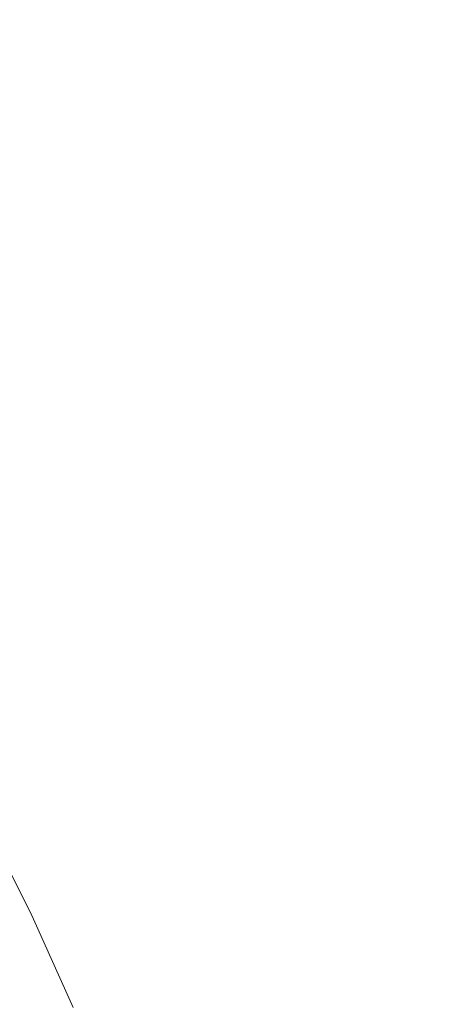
# Model space of a CAD drawing. Header units: centimetres. Extents: x -62 to 63, y 4 to 6.
# Tile 250 of 256: x -20.01125 to -20.00561, y 5.91889 to 5.93166. Entities that reach past the tile are written whole.
import ezdxf

# ---------------------------------------------------------------- set-up
doc = ezdxf.new("R2010")
doc.units = ezdxf.units.CM
doc.header["$LTSCALE"] = 2.54
doc.layers.add('Lucido design-1', color=7, linetype='Continuous')

# ---------------------------------------------------------------- blocks, each defined once
blk = doc.blocks.new('Gruppo-4-1')
at = {"color": 7, "linetype": 'Continuous', "lineweight": 9}
for points, invisible_edges in [([(62.978378, 5.934414, -2276.228201), (-61.851453, 5.934414, -2276.228201), (-61.851453, 5.930283, -2276.226798), (62.978378, 5.930283, -2276.226798)], 5), ([(-20.012099, 5.931111, -2276.699496), (-20.012838, 5.932086, -2276.699426), (-20.011985, 5.932086, -2276.697844), (-20.011248, 5.931111, -2276.697919)], 15), ([(-20.011248, 5.931111, -2276.697919), (-20.011985, 5.932086, -2276.697844), (-20.011076, 5.932086, -2276.696271), (-20.010341, 5.931111, -2276.69635)], 15), ([(-20.010341, 5.931111, -2276.69635), (-20.011076, 5.932086, -2276.696271), (-20.010111, 5.932086, -2276.694706), (-20.00938, 5.931111, -2276.694791)], 15), ([(-20.00938, 5.931111, -2276.694791), (-20.010111, 5.932086, -2276.694706), (-20.009093, 5.932086, -2276.693152), (-20.008365, 5.931111, -2276.693241)], 15), ([(-20.008365, 5.931111, -2276.693241), (-20.009093, 5.932086, -2276.693152), (-20.008021, 5.932086, -2276.691607), (-20.007297, 5.931111, -2276.691701)], 15), ([(-20.007297, 5.931111, -2276.691701), (-20.008021, 5.932086, -2276.691607), (-20.006897, 5.932086, -2276.690074), (-20.006175, 5.931111, -2276.690172)], 15), ([(-20.006175, 5.931111, -2276.690172), (-20.006897, 5.932086, -2276.690074), (-20.00572, 5.932086, -2276.688551)], 11), ([(-20.00572, 5.932086, -2276.688551), (-20.004312, 5.930141, -2276.688753), (-20.005482, 5.930141, -2276.690266), (-20.006175, 5.931111, -2276.690172)], 15), ([(-20.00572, 5.932086, -2276.688551), (-20.004492, 5.932086, -2276.68704), (-20.003091, 5.930141, -2276.687251), (-20.004312, 5.930141, -2276.688753)], 15), ([(-20.011248, 5.931111, -2276.697919), (-20.010539, 5.930141, -2276.69799), (-20.011387, 5.930141, -2276.699563), (-20.012099, 5.931111, -2276.699496)], 15), ([(-20.010341, 5.931111, -2276.69635), (-20.009635, 5.930141, -2276.696426), (-20.010539, 5.930141, -2276.69799), (-20.011248, 5.931111, -2276.697919)], 15), ([(-20.00938, 5.931111, -2276.694791), (-20.008677, 5.930141, -2276.694871), (-20.009635, 5.930141, -2276.696426), (-20.010341, 5.931111, -2276.69635)], 15), ([(-20.008365, 5.931111, -2276.693241), (-20.007665, 5.930141, -2276.693326), (-20.008677, 5.930141, -2276.694871), (-20.00938, 5.931111, -2276.694791)], 15), ([(-20.007297, 5.931111, -2276.691701), (-20.006599, 5.930141, -2276.691791), (-20.007665, 5.930141, -2276.693326), (-20.008365, 5.931111, -2276.693241)], 15), ([(-20.006175, 5.931111, -2276.690172), (-20.005482, 5.930141, -2276.690266), (-20.006599, 5.930141, -2276.691791), (-20.007297, 5.931111, -2276.691701)], 15), ([(62.978378, 5.928205, -2276.226193), (62.978378, 5.930283, -2276.226798), (-61.851453, 5.930283, -2276.226798), (-61.851453, 5.928205, -2276.226193)], 10), ([(-20.011494, 5.929174, -2276.701203), (-20.01218, 5.930141, -2276.701143), (-20.011387, 5.930141, -2276.699563), (-20.010704, 5.929174, -2276.699627)], 15), ([(-20.010704, 5.929174, -2276.699627), (-20.011387, 5.930141, -2276.699563), (-20.010539, 5.930141, -2276.69799), (-20.009858, 5.929174, -2276.698059)], 15), ([(-20.009858, 5.929174, -2276.698059), (-20.010539, 5.930141, -2276.69799), (-20.009635, 5.930141, -2276.696426), (-20.008957, 5.929174, -2276.6965)], 15), ([(-20.008957, 5.929174, -2276.6965), (-20.009635, 5.930141, -2276.696426), (-20.008677, 5.930141, -2276.694871), (-20.008001, 5.929174, -2276.694949)], 15), ([(-20.008001, 5.929174, -2276.694949), (-20.008677, 5.930141, -2276.694871), (-20.007665, 5.930141, -2276.693326), (-20.006992, 5.929174, -2276.693408)], 15), ([(-20.006992, 5.929174, -2276.693408), (-20.007665, 5.930141, -2276.693326), (-20.006599, 5.930141, -2276.691791), (-20.00593, 5.929174, -2276.691878)], 15), ([(-20.00593, 5.929174, -2276.691878), (-20.006599, 5.930141, -2276.691791), (-20.005482, 5.930141, -2276.690266), (-20.004815, 5.929174, -2276.690357)], 15), ([(-20.011494, 5.929174, -2276.701203), (-20.010836, 5.928212, -2276.701261), (-20.011568, 5.928212, -2276.70284), (-20.012228, 5.929174, -2276.702787)], 15), ([(-20.010704, 5.929174, -2276.699627), (-20.010048, 5.928212, -2276.699689), (-20.010836, 5.928212, -2276.701261), (-20.011494, 5.929174, -2276.701203)], 15), ([(-20.009858, 5.929174, -2276.698059), (-20.009204, 5.928212, -2276.698125), (-20.010048, 5.928212, -2276.699689), (-20.010704, 5.929174, -2276.699627)], 15), ([(-20.008957, 5.929174, -2276.6965), (-20.008305, 5.928212, -2276.69657), (-20.009204, 5.928212, -2276.698125), (-20.009858, 5.929174, -2276.698059)], 15), ([(-20.008001, 5.929174, -2276.694949), (-20.007353, 5.928212, -2276.695024), (-20.008305, 5.928212, -2276.69657), (-20.008957, 5.929174, -2276.6965)], 15), ([(-20.006992, 5.929174, -2276.693408), (-20.006346, 5.928212, -2276.693487), (-20.007353, 5.928212, -2276.695024), (-20.008001, 5.929174, -2276.694949)], 15), ([(-20.00593, 5.929174, -2276.691878), (-20.005287, 5.928212, -2276.691961), (-20.006346, 5.928212, -2276.693487), (-20.006992, 5.929174, -2276.693408)], 15), ([(-20.004815, 5.929174, -2276.690357), (-20.004175, 5.928212, -2276.690445), (-20.005287, 5.928212, -2276.691961), (-20.00593, 5.929174, -2276.691878)], 15), ([(-61.851453, 5.928205, -2276.226193), (-61.851453, 5.926094, -2276.225577), (62.978378, 5.926094, -2276.225577), (62.978378, 5.928205, -2276.226193)], 10), ([(-20.011608, 5.927254, -2276.704473), (-20.012243, 5.928212, -2276.704426), (-20.011568, 5.928212, -2276.70284), (-20.010935, 5.927254, -2276.702891)], 15), ([(-20.010935, 5.927254, -2276.702891), (-20.011568, 5.928212, -2276.70284), (-20.010836, 5.928212, -2276.701261), (-20.010205, 5.927254, -2276.701316)], 15), ([(-20.010205, 5.927254, -2276.701316), (-20.010836, 5.928212, -2276.701261), (-20.010048, 5.928212, -2276.699689), (-20.009418, 5.927254, -2276.699748)], 15), ([(-20.009418, 5.927254, -2276.699748), (-20.010048, 5.928212, -2276.699689), (-20.009204, 5.928212, -2276.698125), (-20.008577, 5.927254, -2276.698189)], 15), ([(-20.008577, 5.927254, -2276.698189), (-20.009204, 5.928212, -2276.698125), (-20.008305, 5.928212, -2276.69657), (-20.007681, 5.927254, -2276.696637)], 15), ([(-20.007681, 5.927254, -2276.696637), (-20.008305, 5.928212, -2276.69657), (-20.007353, 5.928212, -2276.695024), (-20.00673, 5.927254, -2276.695095)], 15), ([(-20.00673, 5.927254, -2276.695095), (-20.007353, 5.928212, -2276.695024), (-20.006346, 5.928212, -2276.693487), (-20.005726, 5.927254, -2276.693563)], 15), ([(-20.005726, 5.927254, -2276.693563), (-20.006346, 5.928212, -2276.693487), (-20.005287, 5.928212, -2276.691961), (-20.00467, 5.927254, -2276.69204)], 15), ([(-20.011608, 5.927254, -2276.704473), (-20.011, 5.926301, -2276.704518), (-20.011615, 5.926301, -2276.706102), (-20.012225, 5.927254, -2276.706061)], 15), ([(-20.010935, 5.927254, -2276.702891), (-20.010328, 5.926301, -2276.70294), (-20.011, 5.926301, -2276.704518), (-20.011608, 5.927254, -2276.704473)], 15), ([(-20.010205, 5.927254, -2276.701316), (-20.0096, 5.926301, -2276.701369), (-20.010328, 5.926301, -2276.70294), (-20.010935, 5.927254, -2276.702891)], 15), ([(-20.009418, 5.927254, -2276.699748), (-20.008816, 5.926301, -2276.699805), (-20.0096, 5.926301, -2276.701369), (-20.010205, 5.927254, -2276.701316)], 15), ([(-20.008577, 5.927254, -2276.698189), (-20.007976, 5.926301, -2276.698249), (-20.008816, 5.926301, -2276.699805), (-20.009418, 5.927254, -2276.699748)], 15), ([(-20.007681, 5.927254, -2276.696637), (-20.007082, 5.926301, -2276.696702), (-20.007976, 5.926301, -2276.698249), (-20.008577, 5.927254, -2276.698189)], 15), ([(-20.00673, 5.927254, -2276.695095), (-20.006134, 5.926301, -2276.695164), (-20.007082, 5.926301, -2276.696702), (-20.007681, 5.927254, -2276.696637)], 15), ([(-20.005726, 5.927254, -2276.693563), (-20.005133, 5.926301, -2276.693635), (-20.006134, 5.926301, -2276.695164), (-20.00673, 5.927254, -2276.695095)], 15), ([(-20.00467, 5.927254, -2276.69204), (-20.004079, 5.926301, -2276.692117), (-20.005133, 5.926301, -2276.693635), (-20.005726, 5.927254, -2276.693563)], 15), ([(-20.011588, 5.925352, -2276.707727), (-20.012173, 5.926301, -2276.707692), (-20.011615, 5.926301, -2276.706102), (-20.011031, 5.925352, -2276.706141)], 15), ([(-20.011031, 5.925352, -2276.706141), (-20.011615, 5.926301, -2276.706102), (-20.011, 5.926301, -2276.704518), (-20.010418, 5.925352, -2276.70456)], 15), ([(-20.010418, 5.925352, -2276.70456), (-20.011, 5.926301, -2276.704518), (-20.010328, 5.926301, -2276.70294), (-20.009747, 5.925352, -2276.702986)], 15), ([(-20.009747, 5.925352, -2276.702986), (-20.010328, 5.926301, -2276.70294), (-20.0096, 5.926301, -2276.701369), (-20.009021, 5.925352, -2276.701419)], 15), ([(-20.009021, 5.925352, -2276.701419), (-20.0096, 5.926301, -2276.701369), (-20.008816, 5.926301, -2276.699805), (-20.008239, 5.925352, -2276.699859)], 15), ([(-20.008239, 5.925352, -2276.699859), (-20.008816, 5.926301, -2276.699805), (-20.007976, 5.926301, -2276.698249), (-20.007401, 5.925352, -2276.698307)], 15), ([(-20.007401, 5.925352, -2276.698307), (-20.007976, 5.926301, -2276.698249), (-20.007082, 5.926301, -2276.696702), (-20.006509, 5.925352, -2276.696764)], 15), ([(-20.006509, 5.925352, -2276.696764), (-20.007082, 5.926301, -2276.696702), (-20.006134, 5.926301, -2276.695164), (-20.005564, 5.925352, -2276.69523)], 15), ([(-20.005564, 5.925352, -2276.69523), (-20.006134, 5.926301, -2276.695164), (-20.005133, 5.926301, -2276.693635), (-20.004565, 5.925352, -2276.693705)], 15), ([(62.978378, 5.924403, -2276.225164), (62.978378, 5.926094, -2276.225577), (-61.851453, 5.926094, -2276.225577), (-61.851453, 5.924403, -2276.225164)], 10), ([(-20.011588, 5.925352, -2276.707727), (-20.011029, 5.924408, -2276.707761), (-20.011527, 5.924408, -2276.709349), (-20.012087, 5.925352, -2276.709319)], 15), ([(-20.011031, 5.925352, -2276.706141), (-20.010473, 5.924408, -2276.706178), (-20.011029, 5.924408, -2276.707761), (-20.011588, 5.925352, -2276.707727)], 15), ([(-20.010418, 5.925352, -2276.70456), (-20.009861, 5.924408, -2276.704601), (-20.010473, 5.924408, -2276.706178), (-20.011031, 5.925352, -2276.706141)], 15), ([(-20.009747, 5.925352, -2276.702986), (-20.009192, 5.924408, -2276.703031), (-20.009861, 5.924408, -2276.704601), (-20.010418, 5.925352, -2276.70456)], 15), ([(-20.009021, 5.925352, -2276.701419), (-20.008467, 5.924408, -2276.701467), (-20.009192, 5.924408, -2276.703031), (-20.009747, 5.925352, -2276.702986)], 15), ([(-20.008239, 5.925352, -2276.699859), (-20.007687, 5.924408, -2276.699911), (-20.008467, 5.924408, -2276.701467), (-20.009021, 5.925352, -2276.701419)], 15), ([(-20.007401, 5.925352, -2276.698307), (-20.006852, 5.924408, -2276.698363), (-20.007687, 5.924408, -2276.699911), (-20.008239, 5.925352, -2276.699859)], 15), ([(-20.006509, 5.925352, -2276.696764), (-20.005962, 5.924408, -2276.696823), (-20.006852, 5.924408, -2276.698363), (-20.007401, 5.925352, -2276.698307)], 15), ([(-20.005564, 5.925352, -2276.69523), (-20.005019, 5.924408, -2276.695292), (-20.005962, 5.924408, -2276.696823), (-20.006509, 5.925352, -2276.696764)], 15), ([(-61.851453, 5.924403, -2276.225164), (-61.851453, 5.921856, -2276.22454), (62.978378, 5.921856, -2276.22454), (62.978378, 5.924403, -2276.225164)], 10), ([(-20.011431, 5.923469, -2276.710966), (-20.011967, 5.924408, -2276.710941), (-20.011527, 5.924408, -2276.709349), (-20.010992, 5.923469, -2276.709377)], 15), ([(-20.010992, 5.923469, -2276.709377), (-20.011527, 5.924408, -2276.709349), (-20.011029, 5.924408, -2276.707761), (-20.010495, 5.923469, -2276.707793)], 15), ([(-20.010495, 5.923469, -2276.707793), (-20.011029, 5.924408, -2276.707761), (-20.010473, 5.924408, -2276.706178), (-20.009941, 5.923469, -2276.706214)], 15), ([(-20.009941, 5.923469, -2276.706214), (-20.010473, 5.924408, -2276.706178), (-20.009861, 5.924408, -2276.704601), (-20.00933, 5.923469, -2276.704641)], 15), ([(-20.00933, 5.923469, -2276.704641), (-20.009861, 5.924408, -2276.704601), (-20.009192, 5.924408, -2276.703031), (-20.008663, 5.923469, -2276.703074)], 15), ([(-20.008663, 5.923469, -2276.703074), (-20.009192, 5.924408, -2276.703031), (-20.008467, 5.924408, -2276.701467), (-20.007939, 5.923469, -2276.701514)], 15), ([(-20.007939, 5.923469, -2276.701514), (-20.008467, 5.924408, -2276.701467), (-20.007687, 5.924408, -2276.699911), (-20.007161, 5.923469, -2276.699961)], 15), ([(-20.007161, 5.923469, -2276.699961), (-20.007687, 5.924408, -2276.699911), (-20.006852, 5.924408, -2276.698363), (-20.006327, 5.923469, -2276.698416)], 15), ([(-20.006327, 5.923469, -2276.698416), (-20.006852, 5.924408, -2276.698363), (-20.005962, 5.924408, -2276.696823), (-20.005439, 5.923469, -2276.69688)], 15), ([(-20.005439, 5.923469, -2276.69688), (-20.005962, 5.924408, -2276.696823), (-20.005019, 5.924408, -2276.695292), (-20.004498, 5.923469, -2276.695352)], 15), ([(-20.011431, 5.923469, -2276.710966), (-20.01092, 5.922535, -2276.71099), (-20.0113, 5.922535, -2276.712579), (-20.011812, 5.923469, -2276.712559)], 15), ([(-20.010992, 5.923469, -2276.709377), (-20.010482, 5.922535, -2276.709404), (-20.01092, 5.922535, -2276.71099), (-20.011431, 5.923469, -2276.710966)], 15), ([(-20.010495, 5.923469, -2276.707793), (-20.009986, 5.922535, -2276.707824), (-20.010482, 5.922535, -2276.709404), (-20.010992, 5.923469, -2276.709377)], 15), ([(-20.009941, 5.923469, -2276.706214), (-20.009433, 5.922535, -2276.706248), (-20.009986, 5.922535, -2276.707824), (-20.010495, 5.923469, -2276.707793)], 15), ([(-20.00933, 5.923469, -2276.704641), (-20.008823, 5.922535, -2276.704678), (-20.009433, 5.922535, -2276.706248), (-20.009941, 5.923469, -2276.706214)], 15), ([(-20.008663, 5.923469, -2276.703074), (-20.008158, 5.922535, -2276.703114), (-20.008823, 5.922535, -2276.704678), (-20.00933, 5.923469, -2276.704641)], 15), ([(-20.007939, 5.923469, -2276.701514), (-20.007436, 5.922535, -2276.701557), (-20.008158, 5.922535, -2276.703114), (-20.008663, 5.923469, -2276.703074)], 15), ([(-20.007161, 5.923469, -2276.699961), (-20.006659, 5.922535, -2276.700008), (-20.007436, 5.922535, -2276.701557), (-20.007939, 5.923469, -2276.701514)], 15), ([(-20.006327, 5.923469, -2276.698416), (-20.005827, 5.922535, -2276.698467), (-20.006659, 5.922535, -2276.700008), (-20.007161, 5.923469, -2276.699961)], 15), ([(-20.005439, 5.923469, -2276.69688), (-20.004941, 5.922535, -2276.696933), (-20.005827, 5.922535, -2276.698467), (-20.006327, 5.923469, -2276.698416)], 15), ([(-20.011399, 5.921606, -2276.715781), (-20.011887, 5.922535, -2276.715769), (-20.011623, 5.922535, -2276.714173), (-20.011135, 5.921606, -2276.714189)], 15), ([(-20.011135, 5.921606, -2276.714189), (-20.011623, 5.922535, -2276.714173), (-20.0113, 5.922535, -2276.712579), (-20.010813, 5.921606, -2276.712599)], 15), ([(-20.010813, 5.921606, -2276.712599), (-20.0113, 5.922535, -2276.712579), (-20.01092, 5.922535, -2276.71099), (-20.010434, 5.921606, -2276.711013)], 15), ([(-20.010434, 5.921606, -2276.711013), (-20.01092, 5.922535, -2276.71099), (-20.010482, 5.922535, -2276.709404), (-20.009996, 5.921606, -2276.70943)], 15), ([(-20.009996, 5.921606, -2276.70943), (-20.010482, 5.922535, -2276.709404), (-20.009986, 5.922535, -2276.707824), (-20.009501, 5.921606, -2276.707853)], 15), ([(-20.009501, 5.921606, -2276.707853), (-20.009986, 5.922535, -2276.707824), (-20.009433, 5.922535, -2276.706248), (-20.00895, 5.921606, -2276.70628)], 15), ([(-20.00895, 5.921606, -2276.70628), (-20.009433, 5.922535, -2276.706248), (-20.008823, 5.922535, -2276.704678), (-20.008341, 5.921606, -2276.704713)], 15), ([(-20.008341, 5.921606, -2276.704713), (-20.008823, 5.922535, -2276.704678), (-20.008158, 5.922535, -2276.703114), (-20.007677, 5.921606, -2276.703153)], 15), ([(-20.007677, 5.921606, -2276.703153), (-20.008158, 5.922535, -2276.703114), (-20.007436, 5.922535, -2276.701557), (-20.006957, 5.921606, -2276.701599)], 15), ([(-20.006957, 5.921606, -2276.701599), (-20.007436, 5.922535, -2276.701557), (-20.006659, 5.922535, -2276.700008), (-20.006181, 5.921606, -2276.700053)], 15), ([(-20.006181, 5.921606, -2276.700053), (-20.006659, 5.922535, -2276.700008), (-20.005827, 5.922535, -2276.698467), (-20.005351, 5.921606, -2276.698515)], 15), ([(-20.005351, 5.921606, -2276.698515), (-20.005827, 5.922535, -2276.698467), (-20.004941, 5.922535, -2276.696933), (-20.004467, 5.921606, -2276.696985)], 15), ([(62.978378, 5.921856, -2276.22454), (-61.851453, 5.921856, -2276.22454), (-61.851453, 5.917577, -2276.223689), (62.978378, 5.917577, -2276.223689)], 5), ([(-20.011604, 5.921606, -2276.717377), (-20.011139, 5.920683, -2276.717386), (-20.011286, 5.920683, -2276.71898), (-20.011751, 5.921606, -2276.718973)], 15), ([(-20.011399, 5.921606, -2276.715781), (-20.010935, 5.920683, -2276.715794), (-20.011139, 5.920683, -2276.717386), (-20.011604, 5.921606, -2276.717377)], 15), ([(-20.011135, 5.921606, -2276.714189), (-20.010672, 5.920683, -2276.714204), (-20.010935, 5.920683, -2276.715794), (-20.011399, 5.921606, -2276.715781)], 15), ([(-20.010813, 5.921606, -2276.712599), (-20.01035, 5.920683, -2276.712617), (-20.010672, 5.920683, -2276.714204), (-20.011135, 5.921606, -2276.714189)], 15), ([(-20.010434, 5.921606, -2276.711013), (-20.009971, 5.920683, -2276.711034), (-20.01035, 5.920683, -2276.712617), (-20.010813, 5.921606, -2276.712599)], 15), ([(-20.009996, 5.921606, -2276.70943), (-20.009535, 5.920683, -2276.709455), (-20.009971, 5.920683, -2276.711034), (-20.010434, 5.921606, -2276.711013)], 15), ([(-20.009501, 5.921606, -2276.707853), (-20.009041, 5.920683, -2276.70788), (-20.009535, 5.920683, -2276.709455), (-20.009996, 5.921606, -2276.70943)], 15), ([(-20.00895, 5.921606, -2276.70628), (-20.00849, 5.920683, -2276.706311), (-20.009041, 5.920683, -2276.70788), (-20.009501, 5.921606, -2276.707853)], 15), ([(-20.008341, 5.921606, -2276.704713), (-20.007883, 5.920683, -2276.704747), (-20.00849, 5.920683, -2276.706311), (-20.00895, 5.921606, -2276.70628)], 15), ([(-20.007677, 5.921606, -2276.703153), (-20.00722, 5.920683, -2276.70319), (-20.007883, 5.920683, -2276.704747), (-20.008341, 5.921606, -2276.704713)], 15), ([(-20.006957, 5.921606, -2276.701599), (-20.006501, 5.920683, -2276.701639), (-20.00722, 5.920683, -2276.70319), (-20.007677, 5.921606, -2276.703153)], 15), ([(-20.006181, 5.921606, -2276.700053), (-20.005727, 5.920683, -2276.700096), (-20.006501, 5.920683, -2276.701639), (-20.006957, 5.921606, -2276.701599)], 15), ([(-20.005351, 5.921606, -2276.698515), (-20.004899, 5.920683, -2276.69856), (-20.005727, 5.920683, -2276.700096), (-20.006181, 5.921606, -2276.700053)], 15), ([(-20.011412, 5.919726, -2276.928414), (-20.011852, 5.920643, -2276.928414), (-20.011656, 5.92066, -2276.926855), (-20.011215, 5.919743, -2276.926855)], 15), ([(-20.011215, 5.919743, -2276.926855), (-20.011656, 5.92066, -2276.926855), (-20.011515, 5.920673, -2276.925294), (-20.011075, 5.919754, -2276.925294)], 15), ([(-20.011075, 5.919754, -2276.925294), (-20.011515, 5.920673, -2276.925294), (-20.011431, 5.92068, -2276.923732), (-20.01099, 5.919762, -2276.923732)], 15), ([(-20.01099, 5.919762, -2276.923732), (-20.011431, 5.92068, -2276.923732), (-20.011412, 5.920678, -2276.92217), (-20.011109, 5.920076, -2276.92217)], 11), ([(-20.011109, 5.920076, -2276.72217), (-20.011412, 5.920678, -2276.72217), (-20.011374, 5.920683, -2276.720574), (-20.010933, 5.919764, -2276.720577)], 14), ([(-20.011412, 5.920678, -2276.72217), (-20.011109, 5.920076, -2276.72217), (-20.011109, 5.920076, -2276.92217), (-20.011412, 5.920678, -2276.92217)], 10), ([(-20.010933, 5.919764, -2276.720577), (-20.011374, 5.920683, -2276.720574), (-20.011286, 5.920683, -2276.71898), (-20.010845, 5.919764, -2276.718985)], 15), ([(-20.010845, 5.919764, -2276.718985), (-20.011286, 5.920683, -2276.71898), (-20.011139, 5.920683, -2276.717386), (-20.010699, 5.919764, -2276.717395)], 15), ([(-20.010699, 5.919764, -2276.717395), (-20.011139, 5.920683, -2276.717386), (-20.010935, 5.920683, -2276.715794), (-20.010494, 5.919764, -2276.715806)], 15), ([(-20.010494, 5.919764, -2276.715806), (-20.010935, 5.920683, -2276.715794), (-20.010672, 5.920683, -2276.714204), (-20.010232, 5.919764, -2276.714219)], 15), ([(-20.010232, 5.919764, -2276.714219), (-20.010672, 5.920683, -2276.714204), (-20.01035, 5.920683, -2276.712617), (-20.009911, 5.919764, -2276.712635)], 15), ([(-20.009911, 5.919764, -2276.712635), (-20.01035, 5.920683, -2276.712617), (-20.009971, 5.920683, -2276.711034), (-20.009533, 5.919764, -2276.711055)], 15), ([(-20.009533, 5.919764, -2276.711055), (-20.009971, 5.920683, -2276.711034), (-20.009535, 5.920683, -2276.709455), (-20.009097, 5.919764, -2276.709478)], 15), ([(-20.009097, 5.919764, -2276.709478), (-20.009535, 5.920683, -2276.709455), (-20.009041, 5.920683, -2276.70788), (-20.008604, 5.919764, -2276.707907)], 15), ([(-20.008604, 5.919764, -2276.707907), (-20.009041, 5.920683, -2276.70788), (-20.00849, 5.920683, -2276.706311), (-20.008055, 5.919764, -2276.70634)], 15), ([(-20.008055, 5.919764, -2276.70634), (-20.00849, 5.920683, -2276.706311), (-20.007883, 5.920683, -2276.704747), (-20.007449, 5.919764, -2276.704779)], 15), ([(-20.007449, 5.919764, -2276.704779), (-20.007883, 5.920683, -2276.704747), (-20.00722, 5.920683, -2276.70319), (-20.006787, 5.919764, -2276.703225)], 15), ([(-20.006787, 5.919764, -2276.703225), (-20.00722, 5.920683, -2276.70319), (-20.006501, 5.920683, -2276.701639), (-20.006069, 5.919764, -2276.701677)], 15), ([(-20.006069, 5.919764, -2276.701677), (-20.006501, 5.920683, -2276.701639), (-20.005727, 5.920683, -2276.700096), (-20.005297, 5.919764, -2276.700136)], 15), ([(-20.005297, 5.919764, -2276.700136), (-20.005727, 5.920683, -2276.700096), (-20.004899, 5.920683, -2276.69856), (-20.00447, 5.919764, -2276.698604)], 15), ([(-20.010555, 5.918846, -2276.92217), (-20.011109, 5.920076, -2276.92217), (-20.011109, 5.920076, -2276.72217), (-20.010555, 5.918846, -2276.72217)], 10), ([(-20.010933, 5.919764, -2276.720577), (-20.010515, 5.918851, -2276.72058), (-20.010555, 5.918846, -2276.72217), (-20.011109, 5.920076, -2276.72217)], 11), ([(-20.011109, 5.920076, -2276.92217), (-20.010555, 5.918846, -2276.92217), (-20.010573, 5.918848, -2276.923732), (-20.01099, 5.919762, -2276.923732)], 14), ([(-20.011075, 5.919754, -2276.925294), (-20.010657, 5.918842, -2276.925294), (-20.010798, 5.91883, -2276.926855), (-20.011215, 5.919743, -2276.926855)], 15), ([(-20.01099, 5.919762, -2276.923732), (-20.010573, 5.918848, -2276.923732), (-20.010657, 5.918842, -2276.925294), (-20.011075, 5.919754, -2276.925294)], 15), ([(-20.010845, 5.919764, -2276.718985), (-20.010428, 5.918851, -2276.718991), (-20.010515, 5.918851, -2276.72058), (-20.010933, 5.919764, -2276.720577)], 15), ([(-20.010699, 5.919764, -2276.717395), (-20.010282, 5.918851, -2276.717403), (-20.010428, 5.918851, -2276.718991), (-20.010845, 5.919764, -2276.718985)], 15), ([(-20.010494, 5.919764, -2276.715806), (-20.010078, 5.918851, -2276.715817), (-20.010282, 5.918851, -2276.717403), (-20.010699, 5.919764, -2276.717395)], 15), ([(-20.010232, 5.919764, -2276.714219), (-20.009815, 5.918851, -2276.714233), (-20.010078, 5.918851, -2276.715817), (-20.010494, 5.919764, -2276.715806)], 15), ([(-20.009911, 5.919764, -2276.712635), (-20.009495, 5.918851, -2276.712652), (-20.009815, 5.918851, -2276.714233), (-20.010232, 5.919764, -2276.714219)], 15), ([(-20.009533, 5.919764, -2276.711055), (-20.009118, 5.918851, -2276.711074), (-20.009495, 5.918851, -2276.712652), (-20.009911, 5.919764, -2276.712635)], 15), ([(-20.009097, 5.919764, -2276.709478), (-20.008683, 5.918851, -2276.7095), (-20.009118, 5.918851, -2276.711074), (-20.009533, 5.919764, -2276.711055)], 15), ([(-20.008604, 5.919764, -2276.707907), (-20.008191, 5.918851, -2276.707931), (-20.008683, 5.918851, -2276.7095), (-20.009097, 5.919764, -2276.709478)], 15), ([(-20.008055, 5.919764, -2276.70634), (-20.007642, 5.918851, -2276.706368), (-20.008191, 5.918851, -2276.707931), (-20.008604, 5.919764, -2276.707907)], 15), ([(-20.007449, 5.919764, -2276.704779), (-20.007037, 5.918851, -2276.704809), (-20.007642, 5.918851, -2276.706368), (-20.008055, 5.919764, -2276.70634)], 15), ([(-20.006787, 5.919764, -2276.703225), (-20.006376, 5.918851, -2276.703258), (-20.007037, 5.918851, -2276.704809), (-20.007449, 5.919764, -2276.704779)], 15), ([(-20.006069, 5.919764, -2276.701677), (-20.00566, 5.918851, -2276.701713), (-20.006376, 5.918851, -2276.703258), (-20.006787, 5.919764, -2276.703225)], 15), ([(-20.005297, 5.919764, -2276.700136), (-20.004889, 5.918851, -2276.700175), (-20.00566, 5.918851, -2276.701713), (-20.006069, 5.919764, -2276.701677)], 15), ([(-20.011412, 5.919726, -2276.928414), (-20.010995, 5.918814, -2276.928414), (-20.011248, 5.918794, -2276.929971), (-20.011665, 5.919704, -2276.929971)], 15), ([(-20.011215, 5.919743, -2276.926855), (-20.010798, 5.91883, -2276.926855), (-20.010995, 5.918814, -2276.928414), (-20.011412, 5.919726, -2276.928414)], 15)]:
    blk.add_3dface(points, dxfattribs=dict(at, invisible_edges=invisible_edges))
blk = doc.blocks.new('Gruppo-5-1')
at = {"color": 7}
blk.add_blockref('Gruppo-4-1', (0, 0), dxfattribs=at)

msp = doc.modelspace()

# ---------------------------------------------------------------- block references
at = {"layer": 'Lucido design-1', "color": 7}
msp.add_blockref('Gruppo-5-1', (0, 0), dxfattribs=at)

doc.saveas('drawing.dxf')
